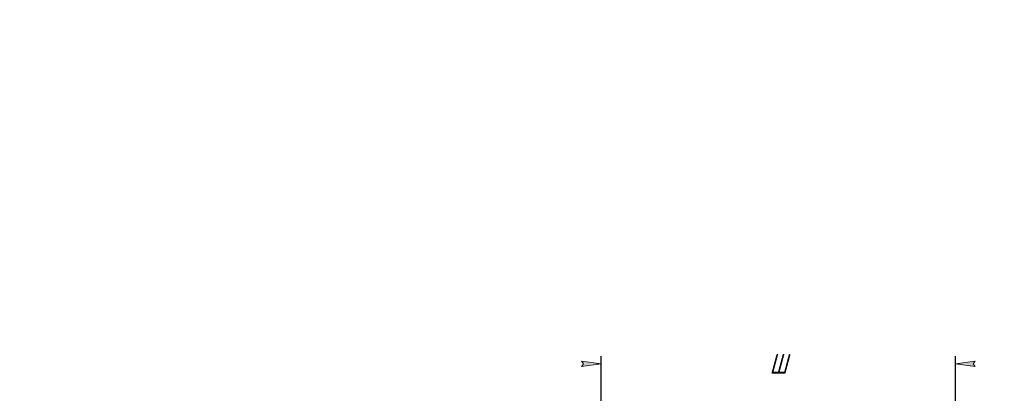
# Model space of a CAD drawing. Header units: millimetres. Extents: x 0 to 594, y 0 to 420.
# Tile 12 of 24: x 0 to 250, y 325 to 420. Entities that reach past the tile are written whole.
import ezdxf

# ---------------------------------------------------------------- set-up
doc = ezdxf.new("R2010")
doc.units = ezdxf.units.MM
doc.linetypes.add('K5LT_THIN', pattern=[0])
doc.layers.add('Системный слой', color=7, linetype='Continuous')
doc.styles.add('KDIMTEXTSTYLE', font='GOST_AU.SHX', dxfattribs={"width": 0.96, "oblique": 15, "height": 5})
doc.dimstyles.new('KDIMSTYLE (0.50)', dxfattribs={"dimtxt": 5, "dimasz": 1, "dimexe": 2, "dimexo": 0, "dimgap": 1, "dimtad": 1, "dimlfac": 2, "dimtxsty": 'KDIMTEXTSTYLE', "dimsah": 1, "dimcen": 0, "dimdle": 1, "dimadec": 0, "dimazin": 0, "dimtfac": 0.667, "dimtmove": 0, "dimatfit": 3, "dimfxl": 1, "dimtvp": 1, "dimtolj": 1, "dimtzin": 0, "dimarcsym": 0})

# ---------------------------------------------------------------- blocks, each defined once
blk = doc.blocks.new('KDIMARROW_01')
at = {"layer": 'Системный слой'}
blk.add_hatch(color=0, dxfattribs=at).paths.add_polyline_path([(-5, -0.66), (0, 0), (-5, 0.66), (-4.5, 0)])
at = {"layer": 'Системный слой', "color": 0, "linetype": 'K5LT_THIN', "lineweight": 18}
for p, q in [((-4.5, 0), (-5, 0.66)), ((-5, 0.66), (0, 0)), ((0, 0), (-5, -0.66)), ((-5, -0.66), (-4.5, 0)), ((0, 0), (-1, 0))]:
    blk.add_line(p, q, dxfattribs=at)

msp = doc.modelspace()

# ---------------------------------------------------------------- dimensions: what is measured, and where the dimension line sits
at = {"layer": 'Системный слой', "color": 7}
msp.add_linear_dim(base=(147.7313, 332.5498), p1=(237.7313, 308.8498), p2=(147.7313, 308.8498), location=(192.7313, 332.5498), text='\\H5.0;\\W0.965;\\Q15;\\H5.0;\\W0.965;\\Q15;\\Q15;Ш', dimstyle='KDIMSTYLE (0.50)', override={"dimexo": 0, "dimblk1": 'KDIMARROW_01', "dimblk2": 'KDIMARROW_01', "dimse1": 0, "dimse2": 0, "dimclrt": 7, "dimtolj": 1}, dxfattribs=at).render()

doc.saveas('drawing.dxf')
